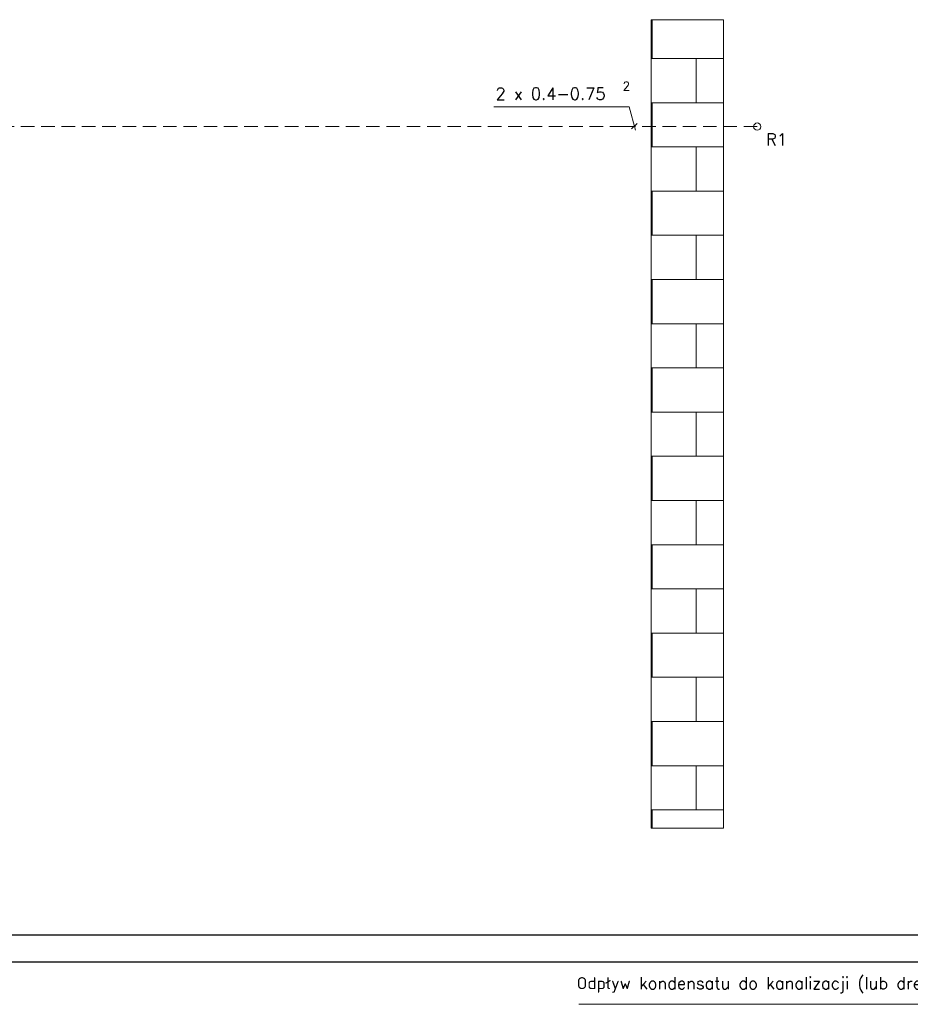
# Model space of a CAD drawing. Header units: millimetres. Extents: x 3501 to 4458, y 770 to 1067.
# Tile 6 of 16: x 4277 to 4360, y 859 to 952. Entities that reach past the tile are written whole.
import ezdxf

# ---------------------------------------------------------------- set-up
doc = ezdxf.new("R2010")
doc.units = ezdxf.units.MM
doc.linetypes.add('ČÁRKOVANÁ', pattern=[19.05, 12.7, -6.35])
for name, color, linetype, lineweight in [('Elektroinstalace', 4, 'ČÁRKOVANÁ', 9), ('Linia pomocnicza', 4, 'Continuous', 9), ('Przewody elektryczne', 4, 'ČÁRKOVANÁ', 9), ('Rurociągi (wszystkie)', 1, 'Continuous', 30), ('Tekst', 7, 'Continuous', 9)]:
    doc.layers.add(name, color=color, linetype=linetype, lineweight=lineweight)
doc.styles.add('styl5', font='simplex.shx')

msp = doc.modelspace()

# ---------------------------------------------------------------- hatches: boundary and pattern name
at = {"layer": 'Tekst'}
h = msp.add_hatch(dxfattribs=at)
h.set_pattern_fill('AR-B816', color=4, scale=0.0204, style=0)
h.set_pattern_definition([(0, (3287.126, 778.238), (0, 4.14528), []), (90, (3287.126, 778.238), (-4.14528, 4.14528), [4.14528, -4.14528])])
h.paths.add_polyline_path([(4335.789, 876.013), (4342.589, 876.013), (4342.589, 951.837), (4335.789, 951.837)])

# ---------------------------------------------------------------- linework, layer by layer
at = {"layer": 'Elektroinstalace', "linetype": 'Continuous'}
for p, q in [((4333.736, 943.665), (4321.035, 943.665)), ((4334.319, 941.49), (4333.736, 943.665)), ((4334.487, 942.115), (4333.958, 941.586)), ((4329.004, 859.495), (4376.668, 859.495))]:
    msp.add_line(p, q, dxfattribs=at)
at = {"layer": 'Linia pomocnicza'}
msp.add_circle((4345.751, 941.809), 0.34, dxfattribs=at)
msp.add_circle((4345.751, 941.809), 0.34, dxfattribs=at)
at = {"layer": 'Przewody elektryczne', "color": 253, "ltscale": 0.1}
for p, q in [((4333.186, 941.809), (4236.468, 941.809)), ((4345.751, 941.809), (4333.186, 941.809))]:
    msp.add_line(p, q, dxfattribs=at)
at = {"layer": 'Rurociągi (wszystkie)', "color": 150}
msp.add_line((4372.087, 865.971), (4141.023, 865.971), dxfattribs=at)
at = {"layer": 'Rurociągi (wszystkie)'}
msp.add_line((4373.311, 863.436), (4138.745, 863.436), dxfattribs=at)
at = {"layer": 'Tekst', "color": 4}
for p, q in [((4335.789, 876.013), (4335.789, 951.837)), ((4335.789, 951.837), (4342.589, 951.837)), ((4342.589, 876.013), (4342.589, 951.837)), ((4335.789, 876.013), (4342.589, 876.013))]:
    msp.add_line(p, q, dxfattribs=at)

# ---------------------------------------------------------------- texts
at = {"layer": 'Tekst', "style": 'styl5'}
for s, height, p in [('2', 0.816, (4333.128, 945.203)), ('2 x 0.4-0.75', 1.122, (4321.192, 944.335)), ('R1 ', 1.122, (4346.582, 940.042)), ('Odpływ kondensatu do kanalizacji (lub drenaż)', 1.122, (4328.809, 860.921))]:
    msp.add_text(s, height=height, dxfattribs=at).set_placement(p)

doc.saveas('drawing.dxf')
